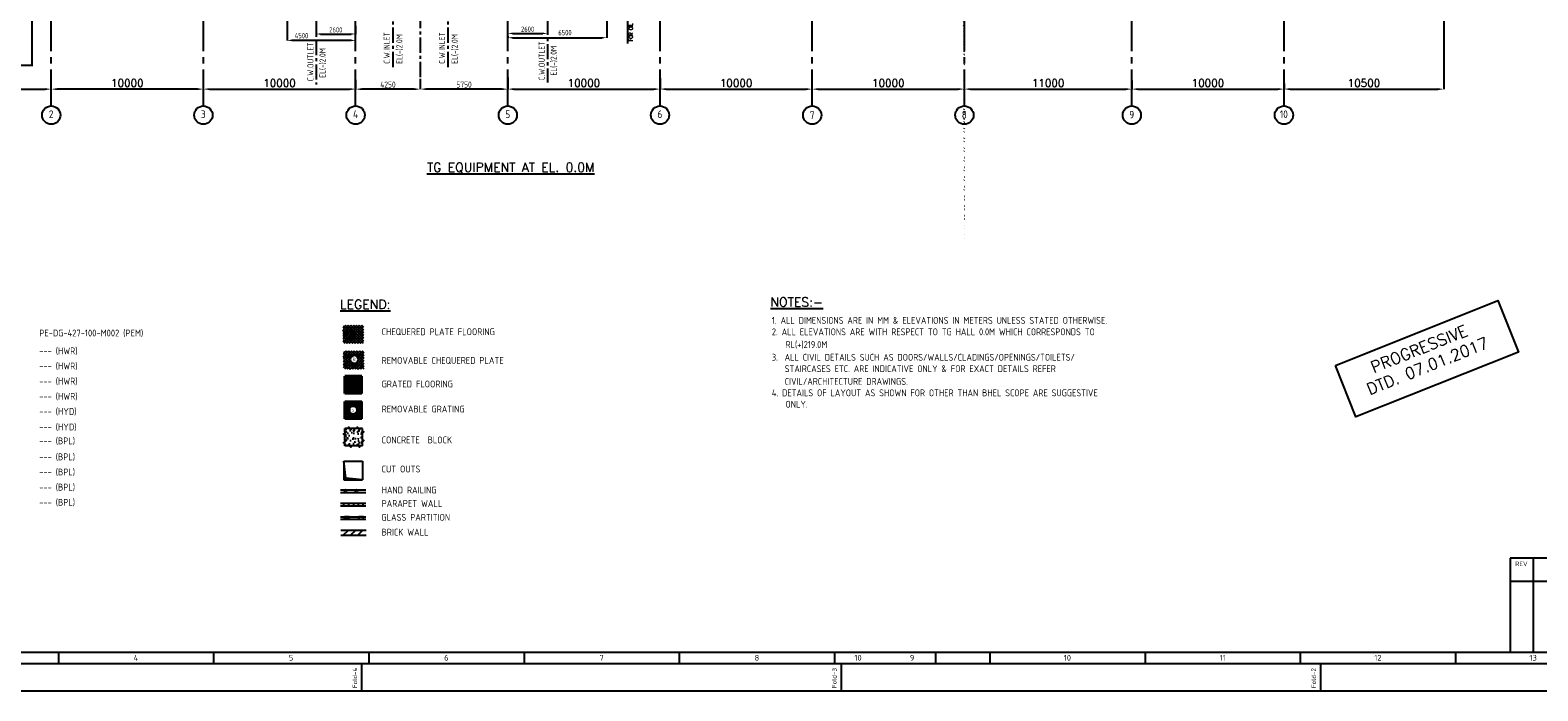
# Model space of a CAD drawing. Extents: x -7650383 to 4934791, y -114316 to 1826789.
# Tile 41 of 131: x 208007 to 307069, y 215003 to 258396. Entities that reach past the tile are written whole.
import ezdxf
from ezdxf.enums import TextEntityAlignment as Align

# ---------------------------------------------------------------- set-up
doc = ezdxf.new("R2010")
doc.units = 0
doc.header["$LTSCALE"] = 800
doc.header["$MEASUREMENT"] = 0
for name, pattern in [('0', [0]), ('CENTER', [2, 1.25, -0.25, 0.25, -0.25]), ('CENTER2', [1.125, 0.75, -0.125, 0.125, -0.125]), ('CONTINOUS', [0])]:
    doc.linetypes.add(name, pattern=pattern)
doc.layers.get('0').update_dxf_attribs({"linetype": 'CONTINUOUS'})
for name, color, linetype in [('0-7-COL', 2, 'CENTER'), ('DIM', 4, 'CONTINUOUS'), ('GRID', 8, 'CENTER'), ('GT_5', 4, 'CONTINUOUS'), ('HATCH', 9, 'CONTINUOUS'), ('ROAD', 40, 'CONTINUOUS'), ('T', 3, 'CONTINUOUS'), ('TEXT', 3, 'CONTINUOUS')]:
    doc.layers.add(name, color=color, linetype=linetype)
doc.styles.add('R', font='ROMANC')
doc.styles.add('ROMANC', font='romanc')
doc.styles.add('ROMANS', font='ISO9.shx', dxfattribs={"width": 0.8})
doc.styles.add('S1', font='SIMPLEX.SHX', dxfattribs={"height": 200})
doc.styles.add('S3', font='ROMANS1.SHX', dxfattribs={"width": 0.8})
doc.styles.get("Standard").update_dxf_attribs({"font": 'ISO9'})
doc.dimstyles.get("Standard").update_dxf_attribs({"dimtxt": 0.18, "dimasz": 0.18, "dimexe": 0.18, "dimexo": 0.0625, "dimgap": 0.09, "dimtad": 0, "dimtih": 1, "dimtoh": 1, "dimdec": 4, "dimzin": 0, "dimdsep": 46, "dimtxsty": 'Standard', "dimcen": 0.09, "dimadec": 0, "dimazin": 0, "dimtfac": 1, "dimtdec": 4, "dimtofl": 0, "dimtmove": 0, "dimatfit": 3, "dimfxl": 1, "dimtolj": 1, "dimtzin": 0, "dimarcsym": 0})
doc.dimstyles.new('STANDARD$0', dxfattribs={"dimtxt": 250, "dimasz": 200, "dimexe": 0, "dimexo": 0, "dimgap": 100, "dimtad": 1, "dimdec": 0, "dimzin": 0, "dimdsep": 46, "dimtxsty": 'S1', "dimcen": 0, "dimadec": 0, "dimazin": 0, "dimtfac": 1, "dimtdec": 0, "dimtmove": 2, "dimatfit": 3, "dimfxl": 1, "dimtolj": 1, "dimtzin": 0, "dimarcsym": 0})

# ---------------------------------------------------------------- blocks, each defined once
blk = doc.blocks.new('*D276')
at = {"layer": 'DIM', "linetype": 'Continuous', "lineweight": -2, "transparency": 16777216}
for p, q in [((233641, 255207), (233641, 254524)), ((239391, 255283), (239391, 254524))]:
    blk.add_line(p, q, dxfattribs=at)
at = {"layer": 'DIM', "color": 4, "linetype": 'Continuous', "lineweight": -2, "transparency": 16777216}
blk.add_line((238991, 254524), (234041, 254524), dxfattribs=at)
at = {"layer": 'DIM', "color": 4, "linetype": 'Continuous', "transparency": 16777216}
for points in [[(234041, 254590), (234041, 254457), (233641, 254524)], [(238991, 254590), (238991, 254457), (239391, 254524)]]:
    blk.add_solid(points, dxfattribs=at)
at = {"layer": 'DIM', "linetype": 'Continuous', "transparency": 16777216, "insert": (236516, 254824), "char_height": 400, "attachment_point": 5, "style": 'ROMANS'}
blk.add_mtext('\\A1;5750', dxfattribs=at)
blk = doc.blocks.new('*D293')
at = {"layer": 'DIM', "color": 9, "lineweight": -2, "transparency": 16777216}
for p, q in [((224891, 262736), (224891, 257725)), ((229091, 257725), (225191, 257725)), ((229391, 257614), (229391, 257725))]:
    blk.add_line(p, q, dxfattribs=at)
at = {"layer": 'DIM', "color": 9, "transparency": 16777216}
for points in [[(225191, 257775), (225191, 257675), (224891, 257725)], [(229091, 257775), (229091, 257675), (229391, 257725)]]:
    blk.add_solid(points, dxfattribs=at)
at = {"layer": 'DIM', "transparency": 16777216, "insert": (225838, 258038), "char_height": 350, "attachment_point": 5, "style": 'ROMANS'}
blk.add_mtext('\\A1;4500', dxfattribs=at)
blk = doc.blocks.new('*D317')
at = {"layer": 'DIM', "color": 9, "lineweight": -2, "transparency": 16777216}
for p, q in [((226791, 258585), (226791, 258144)), ((229391, 258673), (229391, 258144)), ((227091, 258144), (229091, 258144))]:
    blk.add_line(p, q, dxfattribs=at)
at = {"layer": 'DIM', "color": 9, "transparency": 16777216}
for points in [[(227091, 258194), (227091, 258094), (226791, 258144)], [(229091, 258194), (229091, 258094), (229391, 258144)]]:
    blk.add_solid(points, dxfattribs=at)
at = {"layer": 'DIM', "transparency": 16777216, "insert": (228091, 258419), "char_height": 350, "attachment_point": 5, "style": 'ROMANS'}
blk.add_mtext('\\A1;2600', dxfattribs=at)
blk = doc.blocks.new('*D318')
at = {"layer": 'DIM', "color": 9, "lineweight": -2, "transparency": 16777216}
for p, q in [((241991, 258640), (241991, 258183)), ((239391, 258125), (239391, 258183)), ((239691, 258183), (241691, 258183))]:
    blk.add_line(p, q, dxfattribs=at)
at = {"layer": 'DIM', "color": 9, "transparency": 16777216}
for points in [[(239691, 258233), (239691, 258133), (239391, 258183)], [(241691, 258233), (241691, 258133), (241991, 258183)]]:
    blk.add_solid(points, dxfattribs=at)
at = {"layer": 'DIM', "transparency": 16777216, "insert": (240691, 258458), "char_height": 350, "attachment_point": 5, "style": 'ROMANS'}
blk.add_mtext('\\A1;2600', dxfattribs=at)
blk = doc.blocks.new('*D327')
at = {"layer": 'DIM', "color": 9, "lineweight": -2, "transparency": 16777216}
for p, q in [((245891, 263016), (245891, 257899)), ((239391, 258005), (239391, 257899)), ((239691, 257899), (245591, 257899))]:
    blk.add_line(p, q, dxfattribs=at)
at = {"layer": 'DIM', "color": 9, "transparency": 16777216}
for points in [[(239691, 257949), (239691, 257849), (239391, 257899)], [(245591, 257949), (245591, 257849), (245891, 257899)]]:
    blk.add_solid(points, dxfattribs=at)
at = {"layer": 'DIM', "transparency": 16777216, "insert": (243145, 258233), "char_height": 350, "attachment_point": 5, "style": 'ROMANS'}
blk.add_mtext('\\A1;6500', dxfattribs=at)
blk = doc.blocks.new('*D386')
at = {"layer": 'DIM', "color": 4, "linetype": 'Continuous', "lineweight": -2, "transparency": 16777216}
blk.add_line((239791, 254524), (248991, 254524), dxfattribs=at)
at = {"layer": 'DIM', "color": 4, "linetype": 'Continuous', "transparency": 16777216}
for points in [[(239791, 254590), (239791, 254457), (239391, 254524)], [(248991, 254590), (248991, 254457), (249391, 254524)]]:
    blk.add_solid(points, dxfattribs=at)
at = {"layer": 'DIM', "linetype": 'Continuous', "transparency": 16777216, "insert": (244391, 254924), "char_height": 500, "attachment_point": 5, "style": 'ROMANC'}
blk.add_mtext('\\A1;10000', dxfattribs=at)
blk = doc.blocks.new('*D387')
at = {"layer": 'DIM', "color": 4, "linetype": 'Continuous', "lineweight": -2, "transparency": 16777216}
blk.add_line((259791, 254524), (268991, 254524), dxfattribs=at)
at = {"layer": 'DIM', "color": 4, "linetype": 'Continuous', "transparency": 16777216}
for points in [[(259791, 254590), (259791, 254457), (259391, 254524)], [(268991, 254590), (268991, 254457), (269391, 254524)]]:
    blk.add_solid(points, dxfattribs=at)
at = {"layer": 'DIM', "linetype": 'Continuous', "transparency": 16777216, "insert": (264391, 254924), "char_height": 500, "attachment_point": 5, "style": 'ROMANC'}
blk.add_mtext('\\A1;10000', dxfattribs=at)
blk = doc.blocks.new('*D388')
at = {"layer": 'DIM', "linetype": 'Continuous', "lineweight": -2, "transparency": 16777216}
blk.add_line((300891, 263566), (300891, 254524), dxfattribs=at)
at = {"layer": 'DIM', "color": 4, "linetype": 'Continuous', "lineweight": -2, "transparency": 16777216}
blk.add_line((290791, 254524), (300491, 254524), dxfattribs=at)
at = {"layer": 'DIM', "color": 4, "linetype": 'Continuous', "transparency": 16777216}
for points in [[(290791, 254590), (290791, 254457), (290391, 254524)], [(300491, 254590), (300491, 254457), (300891, 254524)]]:
    blk.add_solid(points, dxfattribs=at)
at = {"layer": 'DIM', "linetype": 'Continuous', "transparency": 16777216, "insert": (295641, 254924), "char_height": 500, "attachment_point": 5, "style": 'ROMANC'}
blk.add_mtext('\\A1;10500', dxfattribs=at)
blk = doc.blocks.new('*D395')
at = {"layer": 'DIM', "color": 4, "linetype": 'Continuous', "lineweight": -2, "transparency": 16777216}
blk.add_line((219791, 254524), (228991, 254524), dxfattribs=at)
at = {"layer": 'DIM', "color": 4, "linetype": 'Continuous', "transparency": 16777216}
for points in [[(219791, 254590), (219791, 254457), (219391, 254524)], [(228991, 254590), (228991, 254457), (229391, 254524)]]:
    blk.add_solid(points, dxfattribs=at)
at = {"layer": 'DIM', "linetype": 'Continuous', "transparency": 16777216, "insert": (224391, 254924), "char_height": 500, "attachment_point": 5, "style": 'ROMANC'}
blk.add_mtext('\\A1;10000', dxfattribs=at)
blk = doc.blocks.new('*D396')
at = {"layer": 'DIM', "color": 4, "linetype": 'Continuous', "lineweight": -2, "transparency": 16777216}
blk.add_line((218991, 254524), (209791, 254524), dxfattribs=at)
at = {"layer": 'DIM', "color": 4, "linetype": 'Continuous', "transparency": 16777216}
for points in [[(209791, 254590), (209791, 254457), (209391, 254524)], [(218991, 254590), (218991, 254457), (219391, 254524)]]:
    blk.add_solid(points, dxfattribs=at)
at = {"layer": 'DIM', "linetype": 'Continuous', "transparency": 16777216, "insert": (214391, 254924), "char_height": 500, "attachment_point": 5, "style": 'ROMANC'}
blk.add_mtext('\\A1;10000', dxfattribs=at)
blk = doc.blocks.new('*D397')
at = {"layer": 'DIM', "color": 4, "linetype": 'Continuous', "lineweight": -2, "transparency": 16777216}
blk.add_line((197791, 254524), (208991, 254524), dxfattribs=at)
at = {"layer": 'DIM', "color": 4, "linetype": 'Continuous', "transparency": 16777216}
for points in [[(197791, 254590), (197791, 254457), (197391, 254524)], [(208991, 254590), (208991, 254457), (209391, 254524)]]:
    blk.add_solid(points, dxfattribs=at)
at = {"layer": 'DIM', "linetype": 'Continuous', "transparency": 16777216, "insert": (203391, 254924), "char_height": 500, "attachment_point": 5, "style": 'ROMANC'}
blk.add_mtext('\\A1;12000', dxfattribs=at)
blk = doc.blocks.new('*D437')
at = {"layer": 'DIM', "linetype": 'Continuous', "lineweight": -2, "transparency": 16777216}
blk.add_line((249391, 255248), (249391, 254524), dxfattribs=at)
at = {"layer": 'DIM', "color": 4, "linetype": 'Continuous', "lineweight": -2, "transparency": 16777216}
blk.add_line((249791, 254524), (258991, 254524), dxfattribs=at)
at = {"layer": 'DIM', "color": 4, "linetype": 'Continuous', "transparency": 16777216}
for points in [[(249791, 254590), (249791, 254457), (249391, 254524)], [(258991, 254590), (258991, 254457), (259391, 254524)]]:
    blk.add_solid(points, dxfattribs=at)
at = {"layer": 'DIM', "linetype": 'Continuous', "transparency": 16777216, "insert": (254391, 254924), "char_height": 500, "attachment_point": 5, "style": 'ROMANC'}
blk.add_mtext('\\A1;10000', dxfattribs=at)
blk = doc.blocks.new('*D439')
at = {"layer": 'DIM', "linetype": 'Continuous', "lineweight": -2, "transparency": 16777216}
blk.add_line((280391, 255087), (280391, 254524), dxfattribs=at)
at = {"layer": 'DIM', "color": 4, "linetype": 'Continuous', "lineweight": -2, "transparency": 16777216}
blk.add_line((269791, 254524), (279991, 254524), dxfattribs=at)
at = {"layer": 'DIM', "color": 4, "linetype": 'Continuous', "transparency": 16777216}
for points in [[(269791, 254590), (269791, 254457), (269391, 254524)], [(279991, 254590), (279991, 254457), (280391, 254524)]]:
    blk.add_solid(points, dxfattribs=at)
at = {"layer": 'DIM', "linetype": 'Continuous', "transparency": 16777216, "insert": (274891, 254924), "char_height": 500, "attachment_point": 5, "style": 'ROMANC'}
blk.add_mtext('\\A1;11000', dxfattribs=at)
blk = doc.blocks.new('*D440')
at = {"layer": 'DIM', "linetype": 'Continuous', "lineweight": -2, "transparency": 16777216}
for p, q in [((280391, 255087), (280391, 254524)), ((290391, 254893), (290391, 254524))]:
    blk.add_line(p, q, dxfattribs=at)
at = {"layer": 'DIM', "color": 4, "linetype": 'Continuous', "lineweight": -2, "transparency": 16777216}
blk.add_line((280791, 254524), (289991, 254524), dxfattribs=at)
at = {"layer": 'DIM', "color": 4, "linetype": 'Continuous', "transparency": 16777216}
for points in [[(280791, 254590), (280791, 254457), (280391, 254524)], [(289991, 254590), (289991, 254457), (290391, 254524)]]:
    blk.add_solid(points, dxfattribs=at)
at = {"layer": 'DIM', "linetype": 'Continuous', "transparency": 16777216, "insert": (285391, 254924), "char_height": 500, "attachment_point": 5, "style": 'ROMANC'}
blk.add_mtext('\\A1;10000', dxfattribs=at)
blk = doc.blocks.new('A$C731D3036')
for p, q in [((-438, 129), (-749.3, 129)), ((-749.3, 129), (-749.3, 37.8)), ((-727, 129), (-727, 37.8)), ((-749.3, 106.7), (-26.7, 106.7)), ((-749.3, 106.7), (-338, 106.7)), ((-2590.2, 37.8), (-251.2, 37.8)), ((-2163.3, 37.8), (-2163.3, 26.7)), ((-2012.2, 37.8), (-2012.2, 26.7)), ((-1861, 37.8), (-1861, 26.7)), ((-1709.8, 37.8), (-1709.8, 26.7)), ((-1558.6, 37.8), (-1558.6, 26.7)), ((-1407.4, 37.8), (-1407.4, 26.7)), ((-1308.9, 37.8), (-1308.9, 26.7)), ((-1256.2, 37.8), (-1256.2, 26.7)), ((-1105, 37.8), (-1105, 26.7)), ((-953.8, 37.8), (-953.8, 26.7)), ((-802.6, 37.8), (-802.6, 26.7)), ((-1867.6, 0), (-1867.6, 26.7)), ((-1400.7, 0), (-1400.7, 26.7)), ((-933.8, 0), (-933.8, 26.7))]:
    blk.add_line(p, q)
for points in [[(0, 1869.9), (-2643.6, 1869.9), (-2643.6, 0), (0, 0)], [(-26.7, 1843.2), (-2616.9, 1843.2), (-2616.9, 26.7), (-26.7, 26.7)]]:
    blk.add_lwpolyline(points, close=True)
blk.add_text('REV', height=4.45).set_placement((-744.5, 121.4))
for s, p in [('4', (-2087.7, 32.2)), ('5', (-1936.6, 32.2)), ('6', (-1785.4, 32.2)), ('7', (-1634.2, 32.2)), ('8', (-1483, 32.2)), ('10', (-1384.5, 32.2)), ('9', (-1331.8, 32.2)), ('10', (-1180.6, 32.2)), ('11', (-1029.4, 32.2)), ('12', (-878.2, 32.2)), ('13', (-727, 32.2))]:
    blk.add_text(s, height=5.56).set_placement(p, align=Align.MIDDLE)
for s, p in [('Fold-4', (-1872.3, 2.7)), ('Fold-3', (-1405.4, 2.7)), ('Fold-2', (-938.5, 2.7))]:
    blk.add_text(s, height=4.45, rotation=90).set_placement(p)
blk = doc.blocks.new('*D503')
at = {"layer": 'DIM', "linetype": 'Continuous', "lineweight": -2, "transparency": 16777216}
for p, q in [((229391, 255130), (229391, 254522)), ((233641, 255207), (233641, 254522))]:
    blk.add_line(p, q, dxfattribs=at)
at = {"layer": 'DIM', "color": 4, "linetype": 'Continuous', "lineweight": -2, "transparency": 16777216}
blk.add_line((233241, 254522), (229791, 254522), dxfattribs=at)
at = {"layer": 'DIM', "color": 4, "linetype": 'Continuous', "transparency": 16777216}
for points in [[(229791, 254588), (229791, 254455), (229391, 254522)], [(233241, 254588), (233241, 254455), (233641, 254522)]]:
    blk.add_solid(points, dxfattribs=at)
at = {"layer": 'DIM', "linetype": 'Continuous', "transparency": 16777216, "insert": (231516, 254822), "char_height": 400, "attachment_point": 5, "style": 'ROMANS'}
blk.add_mtext('\\A1;4250', dxfattribs=at)

msp = doc.modelspace()

# ---------------------------------------------------------------- hatches: boundary and pattern name
at = {"layer": 'HATCH'}
h = msp.add_hatch(dxfattribs=at)
h.set_pattern_fill('ANSI32', color=256, scale=1200, style=0)
h.set_pattern_definition([(45, (183511.4, 165326.16), (-318.198, 318.198), []), (45, (183723.54, 165326.16), (-318.198, 318.198), [])])
edge = h.paths.add_edge_path()
edge.add_line((269276.2, 266137.9), (269276.2, 270647.9))
edge.add_line((269391.2, 257556.7), (269391.2, 330138.3))
edge.add_line((269506.2, 266137.9), (269506.2, 270647.9))
h = msp.add_hatch(dxfattribs=at)
h.set_pattern_fill('ANSI32', color=256, scale=1200, style=0)
h.set_pattern_definition([(45, (183511.4, 165434.7), (-318.198, 318.198), []), (45, (183723.54, 165434.7), (-318.198, 318.198), [])])
edge = h.paths.add_edge_path()
edge.add_line((269276.2, 271157.6), (269276.2, 277755.3))
edge.add_line((269391.2, 244446.4), (269391.2, 314751.6))
edge.add_line((269506.2, 271157.6), (269506.2, 277755.3))
at = {"layer": 'TEXT'}
h = msp.add_hatch(dxfattribs=at)
h.set_pattern_fill('AR-CONC', color=256, scale=100, style=0)
h.set_pattern_definition([(50, (-275539.8, -14362.65), (717.2602, -62.75213), [75, -825]), (355, (-275539.8, -14362.65), (-138.7513, 752.1921), [60, -660]), (100.4514, (-275480.05, -14367.9), (578.5094, 689.4395), [63.7402, -701.1421]), (46.1842, (-275539.8, -14162.65), (1067.241, -165.519), [112.5, -1237.5]), (96.6356, (-275450.9, -14176.4), (934.6627, 974.1179), [95.6103, -1051.713]), (351.1842, (-275539.8, -14162.6), (934.662, 974.1186), [90, -990]), (21, (-275439.8, -14212.65), (596.90705, -402.6189), [75, -825]), (326, (-275439.8, -14212.65), (243.3153, 725.15), [60, -660]), (71.4514, (-275390.1, -14246.2), (840.2226, 322.5305), [63.7402, -701.1421]), (37.5, (-275539.82, -14362.65), (12.15986, 332.89385), [0, -652, 0, -670, 0, -662.5]), (7.5, (-275539.8, -14362.65), (263.06954, 394.41171), [0, -382, 0, -637, 0, -252.5]), (327.5, (-275762.82, -14362.65), (533.82244, -22.55487), [0, -250, 0, -780, 0, -1035]), (317.5, (-275862.8, -14362.65), (583.18617, 100.105), [0, -325, 0, -518, 0, -735])])
h.paths.add_polyline_path([(229264.6, 231090.2), (229073.5, 231090.2), (229073.5, 230998.5), (228920.6, 231182), (228920.6, 231090.2), (228692.3, 231090.2), (228692.3, 231281.3), (228600.6, 231281.3), (228784, 231434.2), (228692.3, 231434.2), (228692.3, 231662.5), (228692.3, 231853.6), (228600.6, 231853.6), (228784, 232006.5), (228692.3, 232006.5), (228692.3, 232234.8), (228920.6, 232234.8), (228920.6, 232326.5), (229073.5, 232143.1), (229073.5, 232234.8), (229264.6, 232234.8), (229492.9, 232234.8), (229492.9, 232326.5), (229645.8, 232143.1), (229645.8, 232234.8), (229844.3, 232234.8), (229844.3, 232006.5), (229936, 232006.5), (229752.6, 231853.6), (229844.3, 231853.6), (229844.3, 231662.5), (229844.3, 231434.2), (229936, 231434.2), (229752.6, 231281.3), (229844.3, 231281.3), (229844.3, 231090.2), (229645.8, 231090.2), (229645.8, 230998.5), (229492.9, 231182), (229492.9, 231090.2)])

# ---------------------------------------------------------------- linework, layer by layer
at = {"color": 2, "linetype": 'CENTER'}
for p, q in [((231826.2, 271373.8), (231826.2, 255843.8)), ((235456.2, 271373.8), (235456.2, 255843.8)), ((226791.2, 268951), (226791.2, 254817.2)), ((241991.2, 268683.7), (241991.2, 254964.3)), ((233641.2, 267517.3), (233641.2, 255206.8))]:
    msp.add_line(p, q, dxfattribs=at)
at = {"layer": '0-7-COL', "color": 6, "linetype": 'Continuous'}
for centre in [(209391.2, 252816.2), (219391.2, 252816), (229391.2, 252816), (239391.2, 252816), (249391.2, 252816), (259391.2, 252816), (269391.2, 252816.1), (280391.2, 252816), (290385.2, 252816)]:
    msp.add_circle(centre, 600, dxfattribs=at)
at = {"layer": 'DIM', "flags": 128}
msp.add_lwpolyline([(206201.4, 256098.8), (206965.8, 256098.8), (206965.8, 256282.2), (207271.6, 255915.3), (207271.6, 256098.8), (208184.8, 256098.8)], dxfattribs=at)
at = {"layer": 'DIM', "linetype": '0', "ltscale": 0.3}
msp.add_lwpolyline([(293768, 236378.4), (304446.9, 240642.9), (305799.3, 237256.3), (295120.4, 232991.8)], close=True, dxfattribs=at)
at = {"layer": 'GRID', "linetype": 'CENTER2', "ltscale": 4}
for p, q in [((290391.2, 253416), (290391.2, 331130.6)), ((280391.2, 253416), (280391.2, 328987.7)), ((269391.2, 253416), (269391.2, 303591)), ((209391.2, 253416), (209391.2, 301966.7)), ((219391.2, 253416), (219391.2, 301966.7)), ((229391.2, 253416), (229391.2, 301966.7)), ((239391.2, 253416), (239391.2, 301966.7)), ((249391.2, 253416), (249391.2, 300967.4)), ((259391.3, 253416), (259391.3, 300927.3))]:
    msp.add_line(p, q, dxfattribs=at)
at = {"layer": 'ROAD', "ltscale": 4}
msp.add_line((208141.2, 256098.8), (208141.2, 301576.4), dxfattribs=at)
at = {"layer": 'TEXT', "flags": 128}
for points in [[(228547.4, 238640.9), (228925.4, 239019.6)], [(228562.7, 238836.2), (228745.9, 239019.6)], [(228562.7, 238476.2), (229106.1, 239019.6)], [(228562.7, 238296.2), (229285.6, 239019.6)], [(228562.7, 238116.3), (229466.3, 239019.6)], [(228562.7, 237936.3), (229645.8, 239019.6)], [(228562.7, 238985.4), (229713.2, 237835.4)], [(228562.7, 238805.4), (229537.6, 237830.9)], [(228641.6, 237835.4), (229825.2, 239019.6)], [(228707.8, 239019.6), (229892.7, 237835.4)], [(228821, 237835.4), (229910.5, 238924.1)], [(228888.5, 239019.6), (229910.5, 237997.6)], [(228996.7, 237830.9), (229910.5, 238744.1)], [(229067.9, 239019.6), (229910.5, 238177.6)], [(229248.7, 239019.6), (229910.5, 238357.6)], [(229428.1, 239019.6), (229910.5, 238537.5)], [(229607.6, 239019.6), (229910.5, 238717.6)], [(229788.3, 239019.6), (229910.5, 238897.6)], [(228547.4, 238640.9), (229361.9, 237835.4)], [(228562.7, 238445.4), (229181.2, 237835.4)], [(228562.7, 238265.4), (228996.7, 237830.9)], [(228562.7, 238085.5), (228821, 237835.4)], [(229181.2, 237835.4), (229910.5, 238564.1)], [(229223.2, 238427.4), (229233.4, 238437.6), (229243.6, 238427.4), (229233.4, 238417.3), (229223.2, 238427.4)], [(229223.2, 238427.4), (229233.4, 238437.6), (229243.6, 238427.4), (229233.4, 238417.3), (229223.2, 238427.4)], [(229361.9, 237835.4), (229910.5, 238384)], [(229537.6, 237830.9), (229910.5, 238204.1)], [(229713.2, 237835.4), (229910.5, 238024.1)], [(228578.8, 236949.2), (228956.8, 237328)], [(228578.8, 236949.2), (229384.4, 236143.7)], [(228594.1, 237144.6), (228777.3, 237328)], [(228594.1, 236784.6), (229137.5, 237328)], [(228594.1, 236604.5), (229317, 237328)], [(228594.1, 236424.6), (229497.7, 237328)], [(228594.1, 237293.7), (229052.2, 236835)], [(228594.1, 237113.8), (229569, 236139.2)], [(228667.9, 237039.2), (229569, 236139.2)], [(228739.2, 237328), (229118.4, 236949.2)], [(228919.9, 237328), (229233, 237015)], [(229028.1, 236139.2), (229941.9, 237052.4)], [(229099.3, 237328), (229941.9, 236485.9)], [(229203.7, 236143.7), (229941.9, 236872.4)], [(229280.1, 237328), (229941.9, 236665.9)], [(229364.1, 237015), (229677.2, 237328)], [(229459.5, 237328), (229941.9, 236846)], [(229478.6, 236949.2), (229857.9, 237328)], [(229544.8, 236835), (229941.9, 237232.4)], [(229640.2, 237328), (229941.9, 237025.9)], [(229819.7, 237328), (229941.9, 237205.9)], [(228594.1, 236753.8), (229203.7, 236143.7)], [(228594.1, 236244.6), (229052.2, 236703.3)], [(228594.1, 236573.7), (229028.1, 236139.2)], [(228594.1, 236393.8), (228852.4, 236143.7)], [(228673, 236143.7), (229118.4, 236589.1)], [(228852.4, 236143.7), (229233, 236523.3)], [(229364.1, 236523.3), (229744.6, 236143.7)], [(229384.4, 236143.7), (229941.9, 236692.4)], [(229478.6, 236589.1), (229924.1, 236143.7)], [(229544.8, 236703.3), (229941.9, 236306)], [(229569, 236139.2), (229941.9, 236512.4)], [(229744.6, 236143.7), (229941.9, 236332.4)], [(228597, 235621.2), (229869.8, 235621.2)], [(228597, 235493.9), (229869.8, 235493.9)], [(228597, 235366.6), (229869.8, 235366.6)], [(228597, 235256.7), (229869.8, 235256.7)], [(228597, 235120.7), (229869.8, 235120.7)], [(228597, 234993.5), (229869.8, 234993.5)], [(228597, 234857.5), (229869.8, 234857.5)], [(228724.3, 235748.4), (228724.3, 234475.7)], [(228851.6, 235748.4), (228851.6, 234475.7)], [(228978.8, 235748.4), (228978.8, 234475.7)], [(228978.8, 235748.4), (228978.8, 234475.7)], [(229106.1, 235748.4), (229106.1, 234475.7)], [(229233.4, 235748.4), (229233.4, 234475.7)], [(229233.4, 235748.4), (229233.4, 234475.7)], [(229360.7, 235748.4), (229360.7, 234475.7)], [(229360.7, 235748.4), (229360.7, 234475.7)], [(229487.9, 235748.4), (229487.9, 234475.7)], [(229615.2, 235748.4), (229615.2, 234475.7)], [(229742.5, 235748.4), (229742.5, 234475.7)], [(228597, 234730.3), (229869.8, 234730.3)], [(228597, 234603), (229869.8, 234603)], [(228597, 233953.7), (229869.8, 233953.7)], [(228597, 233826.5), (229869.8, 233826.5)], [(228724.3, 234081), (228724.3, 232808.3)], [(228851.6, 234081), (228851.6, 232808.3)], [(228978.8, 234081), (228978.8, 232808.3)], [(228978.8, 234081), (228978.8, 232808.3)], [(229106.1, 234081), (229106.1, 233665.1)], [(229233.4, 234081), (229233.4, 233699.2)], [(229360.7, 234081), (229360.7, 233665.1)], [(229487.9, 234081), (229487.9, 232808.3)], [(229615.2, 234081), (229615.2, 232808.3)], [(229742.5, 234081), (229742.5, 232808.3)], [(228597, 233699.2), (229869.8, 233699.2)], [(228597, 233571.9), (229013.2, 233571.9)], [(228597, 233444.6), (228978.8, 233444.6)], [(228597, 233317.4), (229013.2, 233317.4)], [(228597, 233190.1), (229869.8, 233190.1)], [(228597, 233062.8), (229869.8, 233062.8)], [(228597, 232935.6), (229869.8, 232935.6)], [(229106.1, 233224.2), (229106.1, 232808.3)], [(229233.4, 233190.1), (229233.4, 232808.3)], [(229360.7, 233224.2), (229360.7, 232808.3)], [(229453.6, 233571.9), (229869.8, 233571.9)], [(229453.6, 233317.4), (229869.8, 233317.4)], [(229487.9, 233444.6), (229869.8, 233444.6)], [(228692.3, 231662.5), (228692.3, 231853.6), (228600.6, 231853.6), (228784, 232006.5), (228692.3, 232006.5), (228692.3, 232234.8)], [(229264.6, 232234.8), (229073.5, 232234.8), (229073.5, 232143.1), (228920.6, 232326.5), (228920.6, 232234.8), (228692.3, 232234.8)], [(229844.3, 232234.8), (229645.8, 232234.8), (229645.8, 232143.1), (229492.9, 232326.5), (229492.9, 232234.8), (229264.6, 232234.8)], [(229844.3, 231662.5), (229844.3, 231853.6), (229752.6, 231853.6), (229936, 232006.5), (229844.3, 232006.5), (229844.3, 232234.8)], [(228692.3, 231090.2), (228692.3, 231281.3), (228600.6, 231281.3), (228784, 231434.2), (228692.3, 231434.2), (228692.3, 231662.5)], [(229264.6, 231090.2), (229073.5, 231090.2), (229073.5, 230998.5), (228920.6, 231182), (228920.6, 231090.2), (228692.3, 231090.2)], [(229844.3, 231090.2), (229645.8, 231090.2), (229645.8, 230998.5), (229492.9, 231182), (229492.9, 231090.2), (229264.6, 231090.2)], [(229844.3, 231090.2), (229844.3, 231281.3), (229752.6, 231281.3), (229936, 231434.2), (229844.3, 231434.2), (229844.3, 231662.5)], [(228622.5, 230091.4), (228622.5, 228869.6)], [(228753.6, 228979.7), (228622.5, 230091.4)], [(228622.5, 230091.4), (229844.3, 230091.4)], [(229844.3, 230091.4), (229844.3, 228869.6)], [(228622.5, 229762.7), (228656.8, 229797.3)], [(228622.5, 229717.8), (228661.9, 229757.1)], [(228622.5, 229672.7), (228667, 229716.9)], [(228622.5, 229627.8), (228670.8, 229676.5)], [(228622.5, 229582.7), (228675.9, 229636.3)], [(228622.5, 229537.8), (228681, 229596.1)], [(228622.5, 229492.7), (228686.1, 229555.7)], [(228622.5, 229447.7), (228689.9, 229515.5)], [(228622.5, 229402.8), (228695, 229475.3)], [(228622.5, 229357.7), (228700.1, 229435)], [(228622.5, 229312.8), (228703.9, 229394.7)], [(228622.5, 229267.7), (228709, 229354.5)], [(228622.5, 229222.8), (228714.1, 229314.2)], [(228622.5, 229177.7), (228719.2, 229274)], [(228622.5, 229132.8), (228723, 229233.7)], [(228622.5, 229087.8), (228728.1, 229193.4)], [(228622.5, 229042.7), (228733.2, 229153.2)], [(228622.5, 228997.8), (228738.3, 229113)], [(228622.5, 228952.7), (228742.1, 229072.6)], [(228622.5, 228907.8), (228747.2, 229032.4)], [(228622.5, 228869.6), (228753.6, 228979.7)], [(228622.5, 228869.6), (229844.3, 228869.6)], [(228674.7, 228869.6), (228781.6, 228976.8)], [(228719.2, 228869.6), (228822.3, 228972.7)], [(229844.3, 228869.6), (228753.6, 228979.7)], [(228763.8, 228869.6), (228863, 228968.5)], [(228809.6, 228869.6), (228903.8, 228964.4)], [(228854.1, 228869.6), (228944.5, 228960.4)], [(228899.9, 228869.6), (228986.5, 228956.2)], [(228944.5, 228869.6), (229027.2, 228952.1)], [(228989, 228869.6), (229067.9, 228948)], [(229034.8, 228869.6), (229108.7, 228943.8)], [(229079.4, 228869.6), (229149.4, 228939.7)], [(229123.9, 228869.6), (229190.1, 228935.5)], [(229169.8, 228869.6), (229230.8, 228931.5)], [(229214.3, 228869.6), (229271.6, 228927.3)], [(229258.8, 228869.6), (229312.3, 228923.2)], [(229304.7, 228869.6), (229354.3, 228919.1)], [(229349.2, 228869.6), (229395, 228914.9)], [(229393.8, 228869.6), (229435.8, 228910.8)], [(229439.6, 228869.6), (229476.5, 228906.8)], [(229484.1, 228869.6), (229517.2, 228902.6)], [(229528.7, 228869.6), (229557.9, 228898.5)], [(228400.2, 228204.1), (230066.6, 228204.1)], [(228400.2, 228034.4), (230066.6, 228034.4)], [(228400.2, 227321.8), (230066.6, 227321.8)], [(228400.2, 227152.1), (230066.6, 227152.1)], [(228614, 227152.1), (228614, 227321.8)], [(228927.9, 227321.8), (228927.9, 227152.1)], [(229243.6, 227321.8), (229243.6, 227152.1)], [(229557.5, 227321.8), (229557.5, 227152.1)], [(229873.2, 227321.8), (229873.2, 227152.1)], [(228400.2, 226439.5), (230064.9, 226439.5)], [(228400.2, 226269.8), (230064.9, 226269.8)], [(228659.8, 226272.2), (228659.8, 226441.9)], [(228663.2, 226269.7), (228977.2, 226269.7), (228977.2, 226439.4), (228663.2, 226439.4), (228663.2, 226269.7)], [(228663.2, 226298), (228907.6, 226439.4)], [(228973.8, 226272.2), (228973.8, 226441.9)], [(229594.8, 226268.7), (229594.8, 226438.4)], [(229596.5, 226269.7), (229910.5, 226269.7), (229910.5, 226439.4), (229596.5, 226439.4), (229596.5, 226269.7)], [(229908.8, 226268.7), (229908.8, 226438.4)], [(228410.4, 225557.3), (230075.1, 225557.3)], [(228410.4, 225217.9), (230075.1, 225217.9)], [(228576.4, 225217.9), (228915.8, 225557.3)], [(229056.4, 225217.9), (229395.8, 225557.3)], [(229536.3, 225217.9), (229875.7, 225557.3)]]:
    msp.add_lwpolyline(points, dxfattribs=at)
for points in [[(229202.8, 238427.4, -1), (229263.9, 238427.4, -1), (229202.8, 238427.4)], [(229202.8, 238427.4, -1), (229263.9, 238427.4, -1), (229202.8, 238427.4)], [(229552.4, 236769.1, 1), (229043.3, 236769.1, 1), (229552.4, 236769.1)], [(229487.9, 233444.6, 1), (228978.8, 233444.6, 1), (229487.9, 233444.6)], [(228817.6, 228115.4, 1), (228647.9, 228115.4, 1), (228817.6, 228115.4)], [(229530.4, 228115.4, 1), (229360.7, 228115.4, 1), (229530.4, 228115.4)]]:
    msp.add_lwpolyline(points, format="xyb", dxfattribs=at)

# ---------------------------------------------------------------- block references
at = {"color": 1, "linetype": 'CONTINOUS', "lineweight": 15, "xscale": 67.46500254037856, "yscale": 67.46500254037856, "zscale": 67.46500254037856}
msp.add_blockref('A$C731D3036', (355807.2, 215002.9), dxfattribs=at)

# ---------------------------------------------------------------- texts
at = {"layer": '0-7-COL', "color": 6, "linetype": 'Continuous', "style": 'ROMANS'}
for s, p in [('2', (209385.3, 252875.2)), ('3', (219385.3, 252875)), ('4', (229385.3, 252875)), ('5', (239385.3, 252875)), ('6', (249385.3, 252875.1)), ('7', (259385.3, 252809.1)), ('8', (269385.3, 252840.6)), ('9', (280385.2, 252846.3)), ('10', (290379.3, 252875))]:
    msp.add_text(s, height=500, dxfattribs=at).set_placement(p, align=Align.MIDDLE)
at = {"layer": 'GT_5', "style": 'ROMANC'}
msp.add_text('%%UTG EQUIPMENT AT EL. 0.0M', height=600, dxfattribs=at).set_placement((234080.5, 249089.7))
at = {"layer": 'T', "style": 'S3', "width": 0.8}
msp.add_text('FOR OIL ROOM FLOOR DRAIN', height=250, rotation=90, dxfattribs=at).set_placement((247596.2, 259818.9), align=Align.CENTER)
at = {"layer": 'TEXT', "style": 'ROMANS', "width": 0.8}
for s, p in [('C.W.OUTLET', (226423.1, 256317.5)), ('C.W.INLET', (231436.1, 257223.1)), ('EL(-)2.0M', (232265.6, 257162.6)), ('C.W.INLET', (235066.1, 257223.1)), ('EL(-)2.0M', (235895.6, 257162.6)), ('C.W.OUTLET', (241617, 256373)), ('EL(-)2.0M', (227214, 256245.1)), ('EL(-)2.0M', (242398.9, 256390.7))]:
    msp.add_text(s, height=400, rotation=90, dxfattribs=at).set_placement(p, align=Align.MIDDLE)
at = {"layer": 'TEXT'}
for s, height, style, p in [('%%UNOTES:-', 600, 'R', (256643.7, 240237.5)), ('%%uLEGEND:%%u', 600, 'R', (228365.8, 240090.2)), ('PE-DG-427-100-M002 (PEM)', 450, 'ROMANS', (208603.8, 238277.9)), ('CHEQUERED PLATE FLOORING', 450, 'ROMANS', (231099, 238362.8)), ('--- (HWR)', 450, 'ROMANS', (208603.8, 237105.8)), ('R', 233.3, 'ROMANS', (229183.3, 236644.3)), ('REMOVABLE CHEQUERED PLATE', 450, 'ROMANS', (231099, 236477.4)), ('--- (HWR)', 450, 'ROMANS', (208603.8, 236111.4)), ('--- (HWR)', 450, 'ROMANS', (208603.8, 235117)), ('GRATED FLOORING', 450, 'ROMANS', (231099, 234932.5)), ('--- (HWR)', 450, 'ROMANS', (208603.8, 234122.6)), ('--- (HYD)', 450, 'ROMANS', (208603.8, 233128.1)), ('R', 175, 'ROMANS', (229122.7, 233292.3)), ('REMOVABLE GRATING', 450, 'ROMANS', (231099, 233284.6)), ('--- (HYD)', 450, 'ROMANS', (208603.8, 232107.4)), ('--- (BPL)', 450, 'ROMANS', (208603.8, 231194.6)), ('CONCRETE  BLOCK', 450, 'ROMANS', (231099, 231258.7)), ('--- (BPL)', 450, 'ROMANS', (208603.8, 230144.8)), ('--- (BPL)', 450, 'ROMANS', (208603.8, 229150.4)), ('CUT OUTS', 450, 'ROMANS', (231099, 229346.3)), ('--- (BPL)', 450, 'ROMANS', (208603.8, 228156)), ('HAND RAILING', 450, 'ROMANS', (231099, 227966.2)), ('--- (BPL)', 450, 'ROMANS', (208603.8, 227161.5)), ('PARAPET WALL', 450, 'ROMANS', (231099, 227082.7)), ('GLASS PARTITION', 450, 'ROMANS', (231085.5, 226172.9)), ('BRICK WALL', 450, 'ROMANS', (231095.6, 225199.4))]:
    msp.add_text(s, height=height, dxfattribs=dict(at, style=style)).set_placement(p)
at = {"layer": 'TEXT', "style": 'ROMANS', "width": 0.8}
for s, p in [('2. ALL ELEVATIONS ARE WITH RESPECT TO TG HALL 0.0M WHICH CORRESPONDS TO', (256739.6, 238357.7)), ('1. ALL DIMENSIONS ARE IN MM & ELEVATIONS IN METERS UNLESS STATED OTHERWISE.', (256739.6, 239107.7)), ('RL(+)219.0M', (257639.6, 237522)), ('3. ', (256739.6, 236686.2)), ('ALL CIVIL DETAILS SUCH AS DOORS/WALLS/CLADINGS/OPENINGS/TOILETS/', (257579.6, 236686.2)), ('STAIRCASES ETC. ARE INDICATIVE ONLY & FOR EXACT DETAILS REFER', (257588.2, 235936.2)), ('4. DETAILS OF LAYOUT AS SHOWN FOR OTHER THAN BHEL SCOPE ARE SUGGESTIVE', (256739.6, 234350.5)), ('CIVIL/ARCHITECTURE DRAWINGS.', (257588.2, 235100.5)), ('ONLY.', (257639.6, 233600.5))]:
    msp.add_text(s, height=450, dxfattribs=at).set_placement(p)
at = {"layer": 'TEXT', "color": 1, "linetype": '0', "ltscale": 0.3, "insert": (294494.5, 235965.8), "char_height": 750, "width": 11056.95, "attachment_point": 1, "rotation": 21.76896, "style": 'ROMANC'}
msp.add_mtext('\\pi1617.8;PROGRESSIVE \\P\\pi832.05;DTD. 07.01.2017', dxfattribs=at)

# ---------------------------------------------------------------- dimensions: what is measured, and where the dimension line sits
at = {"layer": 'DIM', "linetype": 'Continuous'}
for base, p1, p2, picture, middle in [((300891.2, 254523.8), (290391.2, 254523.8), (300891.2, 263566.2), '*D388', (295641.2, 254923.8)), ((209391.2, 254523.8), (197391.2, 254523.8), (209391.2, 254523.8), '*D397', (203391.2, 254923.8)), ((229391.2, 254523.8), (219391.2, 254523.8), (229391.2, 254523.8), '*D395', (224391.2, 254923.8)), ((249391.2, 254523.8), (239391.2, 254523.8), (249391.2, 254523.8), '*D386', (244391.2, 254923.8)), ((259391.3, 254523.8), (249391.2, 255247.8), (259391.3, 254523.8), '*D437', (254391.3, 254923.8)), ((269391.2, 254523.8), (259391.2, 254523.8), (269391.2, 254523.8), '*D387', (264391.2, 254923.8)), ((280391.2, 254523.8), (269391.2, 254523.8), (280391.2, 255086.6), '*D439', (274891.2, 254923.8)), ((290391.2, 254523.8), (280391.2, 255086.6), (290391.2, 254893.4), '*D440', (285391.2, 254923.8))]:
    dim = msp.add_linear_dim(base=base, p1=p1, p2=p2, dimstyle='STANDARD$0', override={"dimscale": 100, "dimtxt": 5, "dimasz": 4, "dimgap": 1.5, "dimtxsty": 'ROMANC', "dimclrd": 4, "dimclre": 256, "dimclrt": 256, "dimtix": 1}, dxfattribs=at)
    dim.commit()
    dim.dimension.update_dxf_attribs({"geometry": picture, "text_midpoint": middle})
at = {"layer": 'DIM'}
dim = msp.add_linear_dim(base=(224891.2, 257725.2), p1=(229391.2, 257614), p2=(224891.2, 262736.4), dimstyle='STANDARD$0', override={"dimtxt": 350, "dimasz": 300, "dimtxsty": 'ROMANS', "dimclrd": 9, "dimclre": 9, "dimclrt": 256, "dimtix": 1, "dimatfit": 0}, dxfattribs=at)
dim.commit()
dim.dimension.update_dxf_attribs({"geometry": '*D293', "text_midpoint": (225838.1, 258038.4), "dimtype": 160})
dim = msp.add_linear_dim(base=(245891.2, 257898.6), p1=(239391.2, 258005.1), p2=(245891.2, 263016.4), angle=180, dimstyle='STANDARD$0', override={"dimtxt": 350, "dimasz": 300, "dimtxsty": 'ROMANS', "dimclrd": 9, "dimclre": 9, "dimclrt": 256, "dimtix": 1, "dimatfit": 0}, dxfattribs=at)
dim.commit()
dim.dimension.update_dxf_attribs({"geometry": '*D327', "text_midpoint": (243145.4, 258233.2), "dimtype": 160})
for base, p1, p2, picture, middle in [((229391.2, 258144.4), (226791.2, 258585), (229391.2, 258672.8), '*D317', (228091.2, 258419.4)), ((241991.2, 258183.4), (239391.2, 258125.4), (241991.2, 258640.2), '*D318', (240691.2, 258458.4))]:
    dim = msp.add_linear_dim(base=base, p1=p1, p2=p2, dimstyle='STANDARD$0', override={"dimtxt": 350, "dimasz": 300, "dimtxsty": 'ROMANS', "dimclrd": 9, "dimclre": 9, "dimclrt": 256, "dimtix": 1, "dimatfit": 0}, dxfattribs=at)
    dim.commit()
    dim.dimension.update_dxf_attribs({"geometry": picture, "text_midpoint": middle})
at = {"layer": 'DIM', "linetype": 'Continuous'}
for base, p1, p2, override, picture, middle in [((209391.2, 254523.8), (219391.2, 254523.8), (209391.2, 254523.8), {"dimscale": 100, "dimtxt": 5, "dimasz": 4, "dimgap": 1.5, "dimtxsty": 'ROMANC', "dimclrd": 4, "dimclre": 256, "dimclrt": 256, "dimtix": 1}, '*D396', (214391.2, 254923.8)), ((229391.2, 254521.7), (233641.2, 255206.8), (229391.2, 255130.3), {"dimscale": 100, "dimtxt": 4, "dimasz": 4, "dimgap": 1, "dimtxsty": 'ROMANS', "dimclrd": 4, "dimclre": 256, "dimclrt": 256, "dimtix": 1}, '*D503', (231516.2, 254821.7)), ((233641.2, 254523.8), (239391.2, 255283.3), (233641.2, 255206.8), {"dimscale": 100, "dimtxt": 4, "dimasz": 4, "dimgap": 1, "dimtxsty": 'ROMANS', "dimclrd": 4, "dimclre": 256, "dimclrt": 256, "dimtix": 1}, '*D276', (236516.2, 254823.8))]:
    dim = msp.add_linear_dim(base=base, p1=p1, p2=p2, angle=180, dimstyle='STANDARD$0', override=override, dxfattribs=at)
    dim.commit()
    dim.dimension.update_dxf_attribs({"geometry": picture, "text_midpoint": middle})

# ---------------------------------------------------------------- leaders
msp.add_leader([(247782.1, 262870.4), (247252.8, 262118.1), (247252.8, 257515.9)], dimstyle='Standard', override={"dimtxt": 350, "dimasz": 300, "dimexe": 0, "dimexo": 0, "dimgap": 100, "dimtad": 0, "dimtih": 0, "dimtoh": 0, "dimdec": 0, "dimtxsty": 'ROMANS', "dimcen": 0, "dimclrd": 9, "dimclre": 9, "dimclrt": 256, "dimtdec": 0, "dimtix": 1, "dimtofl": 1, "dimatfit": 0})

doc.saveas('drawing.dxf')
